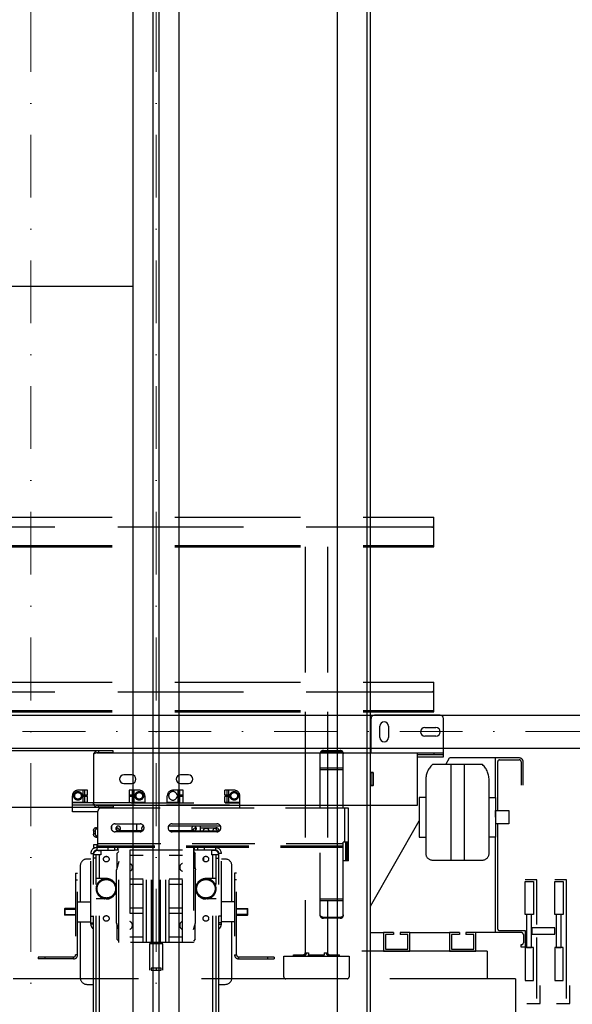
# Model space of a CAD drawing. Header units: millimetres. Extents: x 132157 to 155303, y 33763 to 45643.
# Tile 37 of 256: x 140739 to 141297, y 36417 to 37413. Entities that reach past the tile are written whole.
import ezdxf

# ---------------------------------------------------------------- set-up
doc = ezdxf.new("R2010")
doc.units = ezdxf.units.MM
doc.header["$LTSCALE"] = 20
doc.header["$PDMODE"] = 35
doc.header["$PDSIZE"] = 10
doc.linetypes.add('ČERCHOVANÁ2', pattern=[12.7, 6.35, -3.175, 0, -3.175])
doc.linetypes.add('ČÁRKOVANÁ2', pattern=[9.525, 6.35, -3.175])
for name, color, linetype in [('KONZOLY', 150, 'Continuous'), ('KOTY', 7, 'Continuous'), ('PROTIVÁHA', 30, 'Continuous'), ('PŘEJEZD', 7, 'ČÁRKOVANÁ2'), ('VODÍTKA', 36, 'Continuous')]:
    doc.layers.add(name, color=color, linetype=linetype)
doc.layers.add('OSY', color=1, linetype='ČERCHOVANÁ2', lineweight=9)
doc.styles.get("Standard").update_dxf_attribs({"font": 'arial.ttf'})
doc.dimstyles.get("Standard").update_dxf_attribs({"dimscale": 20, "dimtxt": 3, "dimasz": 3, "dimexe": 1, "dimexo": 0, "dimgap": 1.5, "dimtad": 1, "dimdsep": 46, "dimtxsty": 'Standard', "dimcen": 0, "dimdle": 1, "dimclrd": 256, "dimclre": 256, "dimclrt": 256, "dimaunit": 1, "dimadec": 0, "dimazin": 0, "dimtfac": 0.6, "dimtmove": 0, "dimatfit": 3, "dimfxl": 0, "dimtolj": 1, "dimarcsym": 0})

# ---------------------------------------------------------------- blocks, each defined once
blk = doc.blocks.new('*D526')
at = {"layer": 'Defpoints', "color": 0, "ltscale": 0.5}
for p in [(139486.5, 37142.59), (140853.17, 37142.59), (140179.84, 34309.26)]:
    blk.add_point(p, dxfattribs=at)
at = {"layer": 'KOTY', "lineweight": -2, "ltscale": 0.5}
for p, q in [((140853.17, 37142.59), (139466.5, 37142.59)), ((139486.5, 34369.26), (139486.5, 37082.59)), ((140179.84, 34309.26), (139466.5, 34309.26))]:
    blk.add_line(p, q, dxfattribs=at)
at = {"layer": 'KOTY', "ltscale": 0.5}
for points in [[(139476.5, 37082.59), (139496.5, 37082.59), (139486.5, 37142.59)], [(139476.5, 34369.26), (139496.5, 34369.26), (139486.5, 34309.26)]]:
    blk.add_solid(points, dxfattribs=at)
at = {"layer": 'KOTY', "ltscale": 0.5, "insert": (139418.54, 35725.93), "char_height": 60, "attachment_point": 5, "rotation": 90}
blk.add_mtext('\\A1;TYČ 4250', dxfattribs=at)
blk = doc.blocks.new('*D527')
at = {"layer": 'Defpoints', "color": 0, "ltscale": 0.5}
for p in [(139486.5, 40475.93), (140853.17, 40475.93), (140853.17, 37142.59)]:
    blk.add_point(p, dxfattribs=at)
at = {"layer": 'KOTY', "lineweight": -2, "ltscale": 0.5}
for p, q in [((140853.17, 40475.93), (139466.5, 40475.93)), ((139486.5, 37202.59), (139486.5, 40415.93)), ((140853.17, 37142.59), (139466.5, 37142.59))]:
    blk.add_line(p, q, dxfattribs=at)
at = {"layer": 'KOTY', "ltscale": 0.5}
for points in [[(139476.5, 40415.93), (139496.5, 40415.93), (139486.5, 40475.93)], [(139476.5, 37202.59), (139496.5, 37202.59), (139486.5, 37142.59)]]:
    blk.add_solid(points, dxfattribs=at)
at = {"layer": 'KOTY', "ltscale": 0.5, "insert": (139418.54, 38809.26), "char_height": 60, "attachment_point": 5, "rotation": 90}
blk.add_mtext('\\A1;TYČ 5000', dxfattribs=at)
blk = doc.blocks.new('*U220')
at = {"layer": 'OSY', "ltscale": 0.5}
blk.add_line((-576.67, 0), (576.67, 0), dxfattribs=at)
at = {"layer": 'PROTIVÁHA', "ltscale": 0.5}
for p, q in [((-576.67, 16.67), (576.67, 16.67)), ((-576.67, -16.67), (576.67, -16.67))]:
    blk.add_line(p, q, dxfattribs=at)
blk = doc.blocks.new('*U216')
at = {"layer": 'KONZOLY'}
for p, q in [((-417.33, 4.67), (-417.33, 43.33)), ((-347.33, 46.67), (-414, 46.67)), ((-344, 8.77), (-344, 43.33)), ((344, 8.77), (344, 43.33)), ((414, 46.67), (347.33, 46.67)), ((417.33, 4.67), (417.33, 43.33)), ((-408.33, 24.33), (-408.33, 35.67)), ((-399.67, 35.67), (-399.67, 24.33)), ((-363, 34.33), (-351.67, 34.33)), ((353, 24.33), (353, 35.67)), ((361.67, 35.67), (361.67, 24.33)), ((398.33, 34.33), (409.67, 34.33)), ((-351.67, 25.67), (-363, 25.67)), ((409.67, 25.67), (398.33, 25.67)), ((83.33, 10.87), (-83.33, 10.87)), ((-83.33, 8.87), (-83.33, 10.87)), ((-68.49, 10.87), (-68.49, 8.87)), ((68.49, 10.87), (68.49, 8.87)), ((83.33, 8.87), (83.33, 10.87)), ((-390.67, 8.67), (-417.33, 8.67)), ((-390.67, 6.67), (-417.33, 6.67)), ((-390.67, 4.67), (-417.33, 4.67)), ((-407.33, 8.67), (-407.33, 6.67)), ((-390.67, 8.77), (-67.03, 8.77)), ((-390.67, 8.77), (-390.67, -44.57)), ((-68.49, 8.87), (-83.33, 8.87)), ((-63.33, 6.57), (-63.33, -42.37)), ((63.33, 6.57), (63.33, -42.37)), ((67.03, 8.77), (390.67, 8.77)), ((83.33, 8.87), (68.49, 8.87)), ((390.67, 8.77), (390.67, -44.57)), ((390.67, 8.67), (417.33, 8.67)), ((417.33, 6.67), (390.67, 6.67)), ((390.67, 4.67), (417.33, 4.67)), ((407.33, 8.67), (407.33, 6.67)), ((-346.07, -11.07), (-343.93, -11.07)), ((-346.07, -24.73), (-346.07, -11.07)), ((-346, -11.33), (-344, -11.33)), ((-346, -11.33), (-346, -24.47)), ((-344, -24.47), (-344, -11.33)), ((-343.93, -24.73), (-343.93, -11.07)), ((-159.33, -13.57), (-151.33, -13.57)), ((-102, -13.57), (-94, -13.57)), ((102, -13.57), (94, -13.57)), ((159.33, -13.57), (151.33, -13.57)), ((343.93, -24.73), (343.93, -11.07)), ((343.93, -11.07), (346.07, -11.07)), ((344, -24.47), (344, -11.33)), ((346, -11.33), (344, -11.33)), ((346, -11.33), (346, -24.47)), ((346.07, -24.73), (346.07, -11.07)), ((-343.93, -24.73), (-346.07, -24.73)), ((-346, -24.47), (-344, -24.47)), ((-151.33, -22.23), (-159.33, -22.23)), ((-94, -22.23), (-102, -22.23)), ((94, -22.23), (102, -22.23)), ((151.33, -22.23), (159.33, -22.23)), ((346.07, -24.73), (343.93, -24.73)), ((346, -24.47), (344, -24.47)), ((-67.03, -44.57), (-390.67, -44.57)), ((-68.49, -44.67), (-83.33, -44.67)), ((-83.33, -44.67), (-83.33, -46.67)), ((83.33, -46.67), (-83.33, -46.67)), ((-68.49, -46.67), (-68.49, -44.67)), ((390.67, -44.57), (67.03, -44.57)), ((68.49, -46.67), (68.49, -44.67)), ((68.49, -44.67), (83.33, -44.67)), ((83.33, -44.67), (83.33, -46.67))]:
    blk.add_line(p, q, dxfattribs=at)
for centre, radius, start, end in [((-414, 43.33), 3.33, 90, 180), ((-404, 35.67), 4.33, 0, 180), ((-347.33, 43.33), 3.33, 0, 90), ((347.33, 43.33), 3.33, 90, 180), ((357.33, 35.67), 4.33, 0, 180), ((414, 43.33), 3.33, 0, 90), ((-363, 30), 4.33, 90, 270), ((-351.67, 30), 4.33, 270, 90), ((398.33, 30), 4.33, 90, 270), ((409.67, 30), 4.33, 270, 90), ((-404, 24.33), 4.33, 180, 0), ((357.33, 24.33), 4.33, 180, 0), ((-159.33, -17.9), 4.33, 90, 270), ((-151.33, -17.9), 4.33, 270, 90), ((-102, -17.9), 4.33, 90, 270), ((-94, -17.9), 4.33, 270, 90), ((94, -17.9), 4.33, 90, 270), ((102, -17.9), 4.33, 270, 90), ((151.33, -17.9), 4.33, 90, 270), ((159.33, -17.9), 4.33, 270, 90)]:
    blk.add_arc(centre, radius, start, end, dxfattribs=at)
for points, knots in [([(-68.49, 10.87), (-67.74, 10.87), (-66.63, 10.66), (-65.37, 10.02), (-64.4, 9.28), (-63.71, 8.34), (-63.39, 7.31), (-63.33, 6.81), (-63.33, 6.57)], [0, 0, 0, 0, 0.306771, 0.441983, 0.568106, 0.796855, 0.901045, 1, 1, 1, 1]), ([(68.49, 10.87), (67.74, 10.87), (66.63, 10.66), (65.37, 10.02), (64.4, 9.28), (63.71, 8.34), (63.39, 7.31), (63.33, 6.81), (63.33, 6.57)], [0, 0, 0, 0, 0.306771, 0.441983, 0.568106, 0.796855, 0.901045, 1, 1, 1, 1]), ([(-68.49, 8.87), (-68.1, 8.87), (-67.35, 8.83), (-66.3, 8.67), (-65.4, 8.43), (-64.65, 8.13), (-64.07, 7.78), (-63.65, 7.39), (-63.39, 6.99), (-63.33, 6.7), (-63.33, 6.57)], [0, 0, 0, 0, 0.196565, 0.37068, 0.523219, 0.655095, 0.766785, 0.858987, 0.934487, 1, 1, 1, 1]), ([(68.49, 8.87), (68.1, 8.87), (67.35, 8.83), (66.3, 8.67), (65.4, 8.43), (64.65, 8.13), (64.07, 7.78), (63.65, 7.39), (63.39, 6.99), (63.33, 6.7), (63.33, 6.57)], [0, 0, 0, 0, 0.196565, 0.37068, 0.523219, 0.655095, 0.766785, 0.858987, 0.934487, 1, 1, 1, 1]), ([(-68.49, -44.67), (-68.1, -44.67), (-67.35, -44.63), (-66.3, -44.47), (-65.4, -44.23), (-64.65, -43.93), (-64.07, -43.58), (-63.65, -43.19), (-63.39, -42.79), (-63.33, -42.5), (-63.33, -42.37)], [0, 0, 0, 0, 0.196565, 0.37068, 0.523219, 0.655095, 0.766785, 0.858987, 0.934487, 1, 1, 1, 1]), ([(-68.49, -46.67), (-67.74, -46.67), (-66.63, -46.46), (-65.37, -45.82), (-64.4, -45.08), (-63.71, -44.14), (-63.39, -43.11), (-63.33, -42.61), (-63.33, -42.37)], [0, 0, 0, 0, 0.306771, 0.441983, 0.568106, 0.796855, 0.901045, 1, 1, 1, 1]), ([(68.49, -44.67), (68.1, -44.67), (67.35, -44.63), (66.3, -44.47), (65.4, -44.23), (64.65, -43.93), (64.07, -43.58), (63.65, -43.19), (63.39, -42.79), (63.33, -42.5), (63.33, -42.37)], [0, 0, 0, 0, 0.196565, 0.37068, 0.523219, 0.655095, 0.766785, 0.858987, 0.934487, 1, 1, 1, 1]), ([(68.49, -46.67), (67.74, -46.67), (66.63, -46.46), (65.37, -45.82), (64.4, -45.08), (63.71, -44.14), (63.39, -43.11), (63.33, -42.61), (63.33, -42.37)], [0, 0, 0, 0, 0.306771, 0.441983, 0.568106, 0.796855, 0.901045, 1, 1, 1, 1])]:
    blk.add_open_spline(points, degree=3, knots=knots, dxfattribs=at)

msp = doc.modelspace()

# ---------------------------------------------------------------- linework, layer by layer
at = {"layer": 'OSY', "ltscale": 0.5}
for p, q in [((140749.8365, 34309.2588), (140749.8365, 40699.2588)), ((140876.5031, 34309.2588), (140876.5031, 40699.2588))]:
    msp.add_line(p, q, dxfattribs=at)
at = {"layer": 'PŘEJEZD'}
for p, q in [((140323.9347, 36909.259), (141157.268, 36909.259)), ((141157.268, 36901.259), (141157.268, 36909.259)), ((141155.268, 36899.259), (140325.9347, 36899.259)), ((141157.268, 36879.259), (141157.268, 36901.259)), ((140323.9347, 36880.5924), (141157.268, 36880.5924)), ((140323.9347, 36879.259), (141157.268, 36879.259)), ((141027.268, 36879.259), (141027.268, 36712.5924)), ((141049.9347, 36879.259), (141049.9347, 36712.5924)), ((140323.9347, 36742.5924), (141157.268, 36742.5924)), ((141157.268, 36712.5924), (141157.268, 36742.5924)), ((141155.268, 36732.5924), (140325.9347, 36732.5924)), ((140323.9347, 36713.9257), (141157.268, 36713.9257)), ((140323.9347, 36712.5924), (141157.268, 36712.5924)), ((141027.268, 36712.5924), (141027.268, 36468.739)), ((141049.9347, 36712.5924), (141049.9347, 36468.739)), ((141005.6014, 36465.5917), (141071.6014, 36465.5917)), ((141005.6014, 36444.5917), (141005.6014, 36465.5917)), ((141015.268, 36466.9257), (141025.4547, 36466.9257)), ((141015.268, 36465.5924), (141015.268, 36466.9257)), ((141027.268, 36468.739), (141030.6014, 36468.739)), ((141030.6014, 36468.739), (141030.6014, 36466.9257)), ((141030.6014, 36466.9257), (141046.6014, 36466.9257)), ((141030.6014, 36465.5924), (141030.6014, 36466.9257)), ((141046.6014, 36468.739), (141049.9347, 36468.739)), ((141046.6014, 36468.739), (141046.6014, 36466.9257)), ((141046.6014, 36465.5924), (141046.6014, 36466.9257)), ((141051.7487, 36466.925), (141061.9347, 36466.925)), ((141061.9347, 36465.5917), (141061.9347, 36466.925)), ((141071.6014, 36465.5917), (141071.6014, 36444.5917)), ((141069.6014, 36442.5917), (141007.6014, 36442.5917))]:
    msp.add_line(p, q, dxfattribs=at)
at = {"layer": 'PŘEJEZD', "ltscale": 0.5}
for p, q in [((141042.4565, 36615.2588), (141042.4565, 36670.8017)), ((141045.7898, 36672.5531), (141045.7898, 36673.3922)), ((141045.7898, 36673.3922), (141062.4565, 36673.3922)), ((141045.7898, 36672.5531), (141062.4565, 36672.5531)), ((141062.4565, 36672.5531), (141062.4565, 36673.3922)), ((141065.7898, 36615.2588), (141065.7898, 36670.8017)), ((141065.7898, 36655.5279), (141042.4565, 36655.5279)), ((141065.7898, 36653.8329), (141042.4565, 36653.8329)), ((140791.8365, 36611.2588), (140791.8365, 36627.5921)), ((140807.1698, 36633.2588), (140797.5031, 36633.2588)), ((140807.1698, 36628.1323), (140801.8027, 36628.1323)), ((140807.1698, 36627.052), (140801.8027, 36627.052)), ((140802.8365, 36628.1323), (140802.8365, 36633.2588)), ((140802.8365, 36620.9255), (140802.8365, 36627.052)), ((140804.5031, 36628.1323), (140804.5031, 36633.2588)), ((140804.5031, 36620.9255), (140804.5031, 36627.052)), ((140807.1698, 36628.1323), (140807.1698, 36633.2588)), ((140807.1698, 36620.9255), (140807.1698, 36627.052)), ((140849.1698, 36633.2588), (140849.1698, 36620.5921)), ((140859.5031, 36633.2588), (140849.1698, 36633.2588)), ((140855.2036, 36628.1323), (140849.8365, 36628.1323)), ((140855.2036, 36627.052), (140849.8365, 36627.052)), ((140851.1698, 36628.1323), (140851.1698, 36627.052)), ((140852.5031, 36628.1323), (140852.5031, 36633.2588)), ((140852.5031, 36620.9255), (140852.5031, 36627.052)), ((140854.1698, 36628.1323), (140854.1698, 36633.2588)), ((140854.1698, 36620.9255), (140854.1698, 36627.052)), ((140865.1698, 36627.5921), (140865.1698, 36620.5921)), ((140887.8365, 36620.5921), (140887.8365, 36627.5921)), ((140903.8365, 36633.2588), (140893.5031, 36633.2588)), ((140903.1698, 36628.1323), (140897.8027, 36628.1323)), ((140903.1698, 36627.052), (140897.8027, 36627.052)), ((140898.8365, 36628.1323), (140898.8365, 36633.2588)), ((140898.8365, 36620.9255), (140898.8365, 36627.052)), ((140900.5031, 36628.1323), (140900.5031, 36633.2588)), ((140900.5031, 36620.9255), (140900.5031, 36627.052)), ((140901.8365, 36627.052), (140901.8365, 36628.1323)), ((140903.8365, 36620.5921), (140903.8365, 36633.2629)), ((140945.8365, 36628.1323), (140945.8365, 36633.2588)), ((140955.5031, 36633.2588), (140945.8365, 36633.2588)), ((140951.2036, 36628.1323), (140945.8365, 36628.1323)), ((140945.8365, 36620.9255), (140945.8365, 36627.052)), ((140951.2036, 36627.052), (140945.8365, 36627.052)), ((140948.5031, 36628.1323), (140948.5031, 36633.2588)), ((140948.5031, 36620.9255), (140948.5031, 36627.052)), ((140950.1698, 36628.1323), (140950.1698, 36633.2588)), ((140950.1698, 36620.9255), (140950.1698, 36627.052)), ((140961.1698, 36615.2588), (140961.1698, 36627.5921)), ((140807.1698, 36620.9255), (140791.8365, 36620.9255)), ((140851.151, 36620.5921), (140791.8365, 36620.5921)), ((140791.8365, 36618.5921), (140961.1698, 36618.5921)), ((140796.5031, 36620.5921), (140796.5031, 36620.9255)), ((141071.0031, 36615.2588), (140821.0031, 36615.2588)), ((140851.1698, 36620.5921), (140961.1698, 36620.5921)), ((140865.1698, 36620.9255), (140852.5031, 36620.9255)), ((140860.5031, 36620.9255), (140860.5031, 36620.5921)), ((140900.5031, 36620.9255), (140887.8365, 36620.9255)), ((140892.5031, 36620.5921), (140892.5031, 36620.9255)), ((140961.1698, 36620.9255), (140945.8365, 36620.9255)), ((140956.5031, 36620.9255), (140956.5031, 36620.5921)), ((141066.9765, 36615.2588), (141066.9765, 36580.5921)), ((141071.0031, 36561.9255), (141071.0031, 36615.2588)), ((140817.6698, 36611.2588), (140791.8365, 36611.2588)), ((140817.6698, 36575.2588), (140817.6698, 36611.9255)), ((140814.0178, 36594.471), (140814.0067, 36594.4566)), ((140814.0082, 36594.4586), (140814.0178, 36594.471)), ((140816.1698, 36595.2588), (140817.6698, 36595.2588)), ((140831.0438, 36595.2588), (140831.5031, 36595.2588)), ((140831.5031, 36597.136), (140831.5031, 36593.3816)), ((140835.0031, 36599.2588), (140860.3365, 36599.2588)), ((140835.9062, 36595.2588), (140836.1698, 36595.2588)), ((140838.3314, 36594.4586), (140838.3218, 36594.471)), ((140838.3218, 36594.471), (140838.3329, 36594.4566)), ((140856.8365, 36599.2588), (140856.8365, 36592.5921)), ((140941.6384, 36596.9255), (140889.0345, 36596.9255)), ((140892.6698, 36599.2588), (140938.0031, 36599.2588)), ((140914.8511, 36594.471), (140914.84, 36594.4566)), ((140914.8416, 36594.4586), (140914.8511, 36594.471)), ((140917.0031, 36595.2588), (140917.1001, 36595.2588)), ((140921.5031, 36592.2588), (140921.5031, 36596.9255)), ((140921.5031, 36595.2588), (140937.0031, 36595.2588)), ((140939.1647, 36594.4586), (140939.1552, 36594.471)), ((140939.1552, 36594.471), (140939.1662, 36594.4566)), ((140813.2114, 36591.9255), (140813.2114, 36589.2588)), ((140814.7868, 36591.9255), (140813.2114, 36591.9255)), ((140814.7868, 36589.2588), (140813.2114, 36589.2588)), ((140814.0066, 36586.7279), (140814.0178, 36586.7133)), ((140814.0178, 36586.7133), (140814.0081, 36586.7259)), ((140814.7868, 36591.9255), (140814.7868, 36589.2588)), ((140816.1698, 36585.9255), (140817.6698, 36585.9255)), ((140860.3365, 36591.2588), (140835.0031, 36591.2588)), ((140838.8365, 36591.2588), (140838.8365, 36592.5921)), ((140838.8365, 36592.5921), (140863.305, 36592.5921)), ((140889.7013, 36592.5921), (140914.1698, 36592.5921)), ((140938.0031, 36591.2588), (140892.6698, 36591.2588)), ((140914.1698, 36592.5921), (140914.1698, 36591.2588)), ((140914.1698, 36592.2588), (140940.5869, 36592.2588)), ((140813.1698, 36577.9255), (140813.1698, 36575.2588)), ((140817.6698, 36577.9255), (140813.1698, 36577.9255)), ((140813.1698, 36575.2588), (140815.6404, 36575.2588)), ((140816.4498, 36575.2588), (140816.4498, 36572.5921)), ((140816.4498, 36575.2588), (140817.6698, 36575.2588)), ((140816.5031, 36577.9255), (140816.5031, 36575.2588)), ((140817.6698, 36579.2855), (141065.6698, 36579.2855)), ((141065.6698, 36576.5921), (140817.6698, 36576.5921)), ((141065.6698, 36575.2588), (140817.6698, 36575.2588)), ((140821.0031, 36576.5921), (140821.0031, 36575.2588)), ((140827.8365, 36575.2588), (140827.8365, 36572.5921)), ((140834.5031, 36575.2588), (140834.5031, 36572.5921)), ((140837.8365, 36572.5921), (140837.8365, 36575.2588)), ((140838.8365, 36479.2588), (140838.8365, 36575.2588)), ((140873.3365, 36479.2588), (140873.3365, 36575.2588)), ((140879.6698, 36479.2588), (140879.6698, 36575.2588)), ((140914.1698, 36575.2588), (140914.1698, 36479.2588)), ((140915.1698, 36572.5921), (140915.1698, 36575.2588)), ((140918.5031, 36575.2588), (140918.5031, 36572.5921)), ((140925.1698, 36575.2588), (140925.1698, 36572.5921)), ((140936.5565, 36575.2588), (140936.5565, 36572.5921)), ((141042.4565, 36506.3826), (141042.4565, 36575.2588)), ((141062.3365, 36576.5921), (141062.3365, 36575.2588)), ((141065.6698, 36575.2588), (141065.6698, 36580.5921)), ((141071.0031, 36580.5921), (141065.6698, 36580.5921)), ((141065.7898, 36561.9255), (141065.7898, 36580.5921)), ((141068.4831, 36561.9255), (141068.4831, 36580.5921)), ((141069.6698, 36561.9255), (141069.6698, 36580.5921)), ((140810.5031, 36497.8721), (140810.5031, 36569.3121)), ((140810.5031, 36569.3121), (140813.1698, 36569.3121)), ((140813.1698, 36442.5921), (140813.1698, 36569.3121)), ((140820.5031, 36567.9255), (140813.1698, 36567.9255)), ((140815.8365, 36564.5921), (140813.1698, 36564.5921)), ((140815.8365, 36442.5921), (140815.8365, 36567.9255)), ((140816.4498, 36572.5921), (140834.5031, 36572.5921)), ((140817.8365, 36572.4255), (140820.5031, 36572.4255)), ((140819.1165, 36543.9255), (140819.1165, 36567.9255)), ((140820.5031, 36572.5921), (140820.5031, 36567.9255)), ((140827.6535, 36565.9788), (140824.6861, 36565.9788)), ((140838.8365, 36572.5921), (140834.5031, 36572.5921)), ((140836.8365, 36569.2588), (140838.8365, 36571.2588)), ((140836.8365, 36569.2588), (140836.8365, 36553.8421)), ((140849.8365, 36572.5921), (140849.8365, 36479.2588)), ((140903.1698, 36572.5921), (140849.8365, 36572.5921)), ((140863.3365, 36567.2588), (140849.8365, 36567.2588)), ((140863.3365, 36479.2588), (140863.3365, 36572.5921)), ((140866.6698, 36479.2588), (140866.6698, 36572.5921)), ((140872.0031, 36479.2588), (140872.0031, 36572.5921)), ((140881.0031, 36479.2588), (140881.0031, 36572.5921)), ((140886.3365, 36479.2588), (140886.3365, 36572.5921)), ((140889.6698, 36479.2588), (140889.6698, 36572.5921)), ((140903.1698, 36567.2588), (140889.6698, 36567.2588)), ((140903.1698, 36479.2588), (140903.1698, 36572.5921)), ((140918.5031, 36572.5921), (140914.1698, 36572.5921)), ((140914.1698, 36571.2588), (140916.1698, 36569.2588)), ((140916.1698, 36553.8421), (140916.1698, 36569.2588)), ((140936.5565, 36572.5921), (140918.5031, 36572.5921)), ((140924.3365, 36564.8362), (140924.3365, 36562.3481)), ((140932.5031, 36572.5921), (140932.5031, 36567.9255)), ((140935.1698, 36572.4255), (140932.5031, 36572.4255)), ((140939.8365, 36567.9255), (140932.5031, 36567.9255)), ((140933.8898, 36543.9255), (140933.8898, 36567.9255)), ((140937.1698, 36442.5921), (140937.1698, 36567.9255)), ((140937.1698, 36564.5921), (140939.8365, 36564.5921)), ((140939.8365, 36442.5921), (140939.8365, 36569.3121)), ((140942.5031, 36569.3121), (140939.8365, 36569.3121)), ((140942.5031, 36497.8721), (140942.5031, 36569.3121)), ((141071.0031, 36565.2588), (141068.4831, 36565.2588)), ((140799.8365, 36556.9255), (140799.8365, 36520.2588)), ((140810.5031, 36563.5921), (140806.5031, 36563.5921)), ((140838.8365, 36561.3421), (140836.5031, 36552.5921)), ((140914.1698, 36561.3421), (140916.5031, 36552.5921)), ((140946.5031, 36563.5921), (140942.5031, 36563.5921)), ((140953.1698, 36520.2588), (140953.1698, 36556.9255)), ((141065.7898, 36506.3826), (141065.7898, 36561.9255)), ((141071.0031, 36561.9255), (141065.7898, 36561.9255)), ((140795.1698, 36549.2588), (140795.1698, 36466.8921)), ((140795.1698, 36549.2588), (140797.1698, 36549.2588)), ((140797.1698, 36466.8921), (140797.1698, 36549.2588)), ((140836.5031, 36499.2588), (140836.5031, 36552.5921)), ((140916.5031, 36499.2588), (140916.5031, 36552.5921)), ((140955.8365, 36549.2588), (140955.8365, 36466.8921)), ((140957.8365, 36549.2588), (140955.8365, 36549.2588)), ((140957.8365, 36466.8921), (140957.8365, 36549.2588)), ((140795.1698, 36542.5921), (140797.1698, 36542.5921)), ((140826.1698, 36543.9255), (140815.8365, 36543.9255)), ((140863.3365, 36543.2588), (140849.8365, 36543.2588)), ((140863.3365, 36537.9255), (140849.8365, 36537.9255)), ((140903.1698, 36543.2588), (140889.6698, 36543.2588)), ((140903.1698, 36537.9255), (140889.6698, 36537.9255)), ((140937.1698, 36543.9255), (140926.8365, 36543.9255)), ((140957.8365, 36542.5921), (140955.8365, 36542.5921)), ((140797.1698, 36520.2588), (140810.5031, 36520.2588)), ((140826.1698, 36523.2588), (140815.8365, 36523.2588)), ((140819.1165, 36442.5921), (140819.1165, 36523.2588)), ((140937.1698, 36523.2588), (140926.8365, 36523.2588)), ((140933.8898, 36442.5921), (140933.8898, 36523.2588)), ((140955.8365, 36520.2588), (140942.5031, 36520.2588)), ((141042.4565, 36523.3514), (141065.7898, 36523.3514)), ((141042.4565, 36521.6564), (141065.7898, 36521.6564)), ((140784.1698, 36513.5921), (140783.8365, 36513.2588)), ((140783.8365, 36513.2588), (140783.8365, 36507.2588)), ((140783.8365, 36513.0921), (140795.1698, 36513.0921)), ((140783.8365, 36507.4255), (140795.1698, 36507.4255)), ((140783.8365, 36507.2588), (140784.1698, 36506.9255)), ((140784.1698, 36513.5921), (140784.1698, 36506.9255)), ((140795.1698, 36513.5921), (140784.1698, 36513.5921)), ((140795.1698, 36506.9255), (140784.1698, 36506.9255)), ((140810.5031, 36505.9255), (140813.1698, 36505.9255)), ((140863.3365, 36513.9255), (140849.8365, 36513.9255)), ((140863.3365, 36508.5921), (140849.8365, 36508.5921)), ((140903.1698, 36513.9255), (140889.6698, 36513.9255)), ((140903.1698, 36508.5921), (140889.6698, 36508.5921)), ((140942.5031, 36505.9255), (140939.8365, 36505.9255)), ((140957.8365, 36513.5921), (140968.8365, 36513.5921)), ((140969.1698, 36513.0921), (140957.8365, 36513.0921)), ((140969.1698, 36507.4255), (140957.8365, 36507.4255)), ((140957.8365, 36506.9255), (140968.8365, 36506.9255)), ((140968.8365, 36513.5921), (140969.1698, 36513.2588)), ((140968.8365, 36506.9255), (140968.8365, 36513.5921)), ((140968.8365, 36506.9255), (140969.1698, 36507.2588)), ((140969.1698, 36507.2588), (140969.1698, 36513.2588)), ((141045.7898, 36504.6312), (141045.7898, 36503.7921)), ((141062.4565, 36504.6312), (141045.7898, 36504.6312)), ((141062.4565, 36504.6312), (141062.4565, 36503.7921)), ((140797.1698, 36500.2588), (140810.5031, 36500.2588)), ((140799.8365, 36500.2588), (140799.8365, 36443.5921)), ((140810.5031, 36499.2588), (140813.1698, 36499.2588)), ((140813.1698, 36497.8721), (140810.5031, 36497.8721)), ((140838.8365, 36492.2588), (140836.5031, 36499.2588)), ((140836.8365, 36498.2588), (140836.8365, 36482.5921)), ((140914.1698, 36492.2588), (140916.5031, 36499.2588)), ((140916.1698, 36482.5921), (140916.1698, 36498.2588)), ((140942.5031, 36499.2588), (140939.8365, 36499.2588)), ((140939.8365, 36497.8721), (140942.5031, 36497.8721)), ((140955.8365, 36500.2588), (140942.5031, 36500.2588)), ((140953.1698, 36443.5921), (140953.1698, 36500.2588)), ((141062.4565, 36503.7921), (141045.7898, 36503.7921)), ((140863.3365, 36484.5921), (140849.8365, 36484.5921)), ((140903.1698, 36484.5921), (140889.6698, 36484.5921)), ((140838.8365, 36480.5921), (140836.8365, 36482.5921)), ((140914.1698, 36479.2588), (140838.8365, 36479.2588)), ((140869.8365, 36477.9255), (140869.8365, 36451.2588)), ((140883.1698, 36477.9255), (140869.8365, 36477.9255)), ((140883.1698, 36451.2588), (140883.1698, 36477.9255)), ((140916.1698, 36482.5921), (140914.1698, 36480.5921)), ((140757.1698, 36464.5921), (140757.1698, 36462.5921)), ((140792.8698, 36464.5921), (140757.1698, 36464.5921)), ((140763.8365, 36464.5921), (140763.8365, 36462.5921)), ((140792.8698, 36462.5921), (140792.8698, 36464.5921)), ((140797.1698, 36466.8921), (140795.1698, 36466.8921)), ((140955.8365, 36466.8921), (140957.8365, 36466.8921)), ((140960.1365, 36462.5921), (140960.1365, 36464.5921)), ((140995.8365, 36464.5921), (140960.1365, 36464.5921)), ((140989.1698, 36464.5921), (140989.1698, 36462.5921)), ((140995.8365, 36464.5921), (140995.8365, 36462.5921)), ((140792.8698, 36462.5921), (140757.1698, 36462.5921)), ((140960.1365, 36462.5921), (140995.8365, 36462.5921)), ((140871.5031, 36453.2588), (140871.5031, 36451.2588)), ((140881.5031, 36453.2588), (140871.5031, 36453.2588)), ((140871.5031, 36451.2588), (140881.5031, 36451.2588)), ((140876.5031, 36453.2588), (140876.5031, 36451.2588)), ((140881.5031, 36451.2588), (140881.5031, 36453.2588)), ((140806.5031, 36436.9255), (140813.1698, 36436.9255)), ((140813.1698, 34952.5921), (140813.1698, 36442.5921)), ((140815.8365, 34952.5921), (140815.8365, 36442.5921)), ((140819.1165, 34952.5921), (140819.1165, 36442.5921)), ((140933.8898, 34952.5921), (140933.8898, 36442.5921)), ((140937.1698, 34952.5921), (140937.1698, 36442.5921)), ((140939.8365, 34952.5921), (140939.8365, 36442.5921)), ((140939.8365, 36436.9255), (140946.5031, 36436.9255))]:
    msp.add_line(p, q, dxfattribs=at)
at = {"layer": 'PŘEJEZD', "flags": 128}
for points in [[(141169.3602, 36659.2584), (141173.1698, 36665.925)], [(141219.8365, 36625.925), (141219.8365, 36665.925), (141173.1698, 36665.925)], [(141243.6986, 36665.925), (141219.8365, 36665.925)], [(141223.8365, 36663.9247), (141243.6986, 36663.9247)], [(141206.5031, 36659.2584), (141155.8364, 36659.2584)], [(141174.503, 36659.2584), (141174.503, 36562.5917)], [(141187.8363, 36659.2584), (141187.8363, 36562.5917)], [(141221.8364, 36661.9248), (141221.8364, 36612.5917)], [(141245.6987, 36661.9248), (141245.6987, 36638.4792)], [(141247.6986, 36638.4792), (141247.6986, 36661.9248)], [(141149.1698, 36642.5917), (141149.1698, 36569.2584)], [(141213.1698, 36569.2584), (141213.1698, 36642.5917)], [(141149.1698, 36625.925), (141142.5031, 36625.925), (141142.5031, 36585.925), (141149.1698, 36585.925)], [(141213.1698, 36625.925), (141219.8365, 36625.925), (141219.8365, 36585.925), (141213.1698, 36585.925)], [(141219.8365, 36605.925), (141219.8365, 36612.5917), (141233.1698, 36612.5917), (141233.1698, 36599.2584), (141219.8365, 36599.2584)], [(141093.1698, 36515.925), (141142.5031, 36602.258)], [(141221.8364, 36599.2584), (141221.8364, 36493.2582)], [(141219.8365, 36489.2584), (141219.8365, 36585.925)], [(141155.8364, 36562.5917), (141206.5031, 36562.5917)], [(141261.5031, 36542.5917), (141249.8365, 36542.5917)], [(141249.8365, 36507.5917), (141249.8365, 36540.925), (141258.1698, 36540.925), (141258.1698, 36507.5917), (141249.8365, 36507.5917)], [(141261.5031, 36497.5917), (141261.5031, 36542.5917)], [(141291.5015, 36542.5917), (141279.8348, 36542.5917)], [(141279.8348, 36507.5917), (141279.8348, 36540.925), (141288.1682, 36540.925), (141288.1682, 36507.5917), (141279.8348, 36507.5917)], [(141291.5015, 36422.5909), (141291.5015, 36542.5917)], [(141093.1698, 36489.2584), (141093.1698, 36515.925)], [(141251.1182, 36507.5917), (141251.1182, 36474.2584), (141256.1182, 36474.2584), (141256.1182, 36507.5917), (141251.1182, 36507.5917)], [(141281.1166, 36507.5917), (141281.1166, 36474.2584), (141286.1166, 36474.2584), (141286.1166, 36507.5917), (141281.1166, 36507.5917)], [(141256.5031, 36494.2584), (141256.5031, 36487.5917), (141279.8365, 36487.5917), (141279.8365, 36494.2584), (141256.5031, 36494.2584)], [(141093.1698, 36489.2584), (141106.5031, 36489.2584)], [(141116.5031, 36489.2584), (141106.5031, 36489.2584)], [(141106.5031, 36489.2584), (141106.5031, 36470.6296)], [(141116.5031, 36487.258), (141108.5031, 36487.258)], [(141108.5031, 36487.258), (141108.5031, 36472.6296)], [(141116.5031, 36489.2584), (141116.5031, 36487.258)], [(141123.1698, 36489.2584), (141123.1698, 36487.258)], [(141133.1698, 36489.2584), (141123.1698, 36489.2584)], [(141131.1697, 36487.258), (141123.1698, 36487.258)], [(141131.1697, 36472.6296), (141131.1697, 36487.258)], [(141133.1698, 36489.2584), (141173.1698, 36489.2584)], [(141133.1698, 36470.6296), (141133.1698, 36489.2584)], [(141173.1698, 36489.2584), (141173.1698, 36470.6296)], [(141183.1698, 36489.2584), (141173.1698, 36489.2584)], [(141175.1697, 36487.258), (141175.1697, 36472.6296)], [(141183.1698, 36487.258), (141175.1697, 36487.258)], [(141183.1698, 36489.2584), (141183.1698, 36487.258)], [(141189.8365, 36489.2584), (141189.8365, 36487.258)], [(141199.8365, 36489.2584), (141189.8365, 36489.2584)], [(141197.8363, 36487.258), (141189.8365, 36487.258)], [(141197.8363, 36472.6296), (141197.8363, 36487.258)], [(141199.8365, 36470.6296), (141199.8365, 36489.2584)], [(141219.8365, 36489.2584), (141199.8365, 36489.2584)], [(141245.8364, 36489.2584), (141219.8365, 36489.2584)], [(141223.8365, 36491.2583), (141249.8365, 36491.2583)], [(141247.8363, 36487.258), (141247.8363, 36478.9866)], [(141249.8365, 36491.2583), (141249.8365, 36474.9867)], [(141261.5031, 36422.5909), (141261.5031, 36484.2584)], [(141245.1654, 36476.9866), (141245.1654, 36474.9867), (141249.8365, 36474.9867)], [(141245.8364, 36476.9866), (141245.1654, 36476.9866)], [(141211.2866, 36470.6296), (141084.4023, 36470.6296), (141084.4023, 36442.5917)], [(141106.5031, 36470.6296), (141133.1698, 36470.6296)], [(141108.5031, 36472.6296), (141131.1697, 36472.6296)], [(141173.1698, 36470.6296), (141199.8365, 36470.6296)], [(141175.1697, 36472.6296), (141197.8363, 36472.6296)], [(141211.2866, 36470.6296), (141211.2866, 36442.5917)], [(141249.8365, 36474.2567), (141249.8365, 36440.9234), (141258.1698, 36440.9234), (141258.1698, 36474.2567), (141249.8365, 36474.2567)], [(141279.8348, 36474.2567), (141279.8348, 36440.9234), (141288.1682, 36440.9234), (141288.1682, 36474.2567), (141279.8348, 36474.2567)], [(141239.8365, 36442.5917), (140353.1698, 36442.5917)], [(141239.8365, 36442.5917), (141239.8365, 36187.9272)], [(141251.5031, 36417.5917), (141264.8365, 36417.5917), (141264.8365, 36435.925)], [(141281.5015, 36417.5917), (141294.8348, 36417.5917), (141294.8348, 36435.925)]]:
    msp.add_lwpolyline(points, dxfattribs=at)
at = {"layer": 'PŘEJEZD', "ltscale": 0.5}
for centre, radius in [((140797.5031, 36627.5921), 4.3333), ((140797.5031, 36627.5921), 3.3333), ((140859.5031, 36627.5921), 4.3333), ((140859.5031, 36627.5921), 3.3333), ((140955.5031, 36627.5921), 4.3333), ((140955.5031, 36627.5921), 3.3333), ((140826.1698, 36563.5921), 2.8333), ((140926.8365, 36563.5921), 2.8333), ((140826.1698, 36533.5921), 10.1), ((140826.1698, 36533.5921), 10), ((140826.1698, 36533.5921), 9.3333), ((140926.8365, 36533.5921), 10.1), ((140926.8365, 36533.5921), 10), ((140926.8365, 36533.5921), 9.3333), ((140826.1698, 36503.5921), 2.8333), ((140926.8365, 36503.5921), 2.8333)]:
    msp.add_circle(centre, radius, dxfattribs=at)
at = {"layer": 'PŘEJEZD'}
for centre, radius, start, end in [((141155.268, 36901.259), 2, 270, 0), ((141155.268, 36734.5924), 2, 270, 0), ((141223.8365, 36661.9248), 1.9999, 90, 180), ((141243.6986, 36661.9248), 4, 0, 90), ((141243.6986, 36661.9248), 2.0001, 0, 90), ((141170.7488, 36643.6268), 21.6039, 133.651064, 182.746117), ((141191.5908, 36643.6268), 21.6039, 357.253883, 46.348936), ((141155.8364, 36569.2584), 6.6667, 180, 270), ((141206.5031, 36569.2584), 6.6667, 270, 0), ((141223.8365, 36493.2582), 2.0001, 180, 270), ((141245.8364, 36487.258), 1.9999, 0, 90), ((141245.8364, 36478.9866), 1.9999, 270, 0), ((141025.4547, 36468.739), 3.1467, 270, 0), ((141025.4547, 36468.739), 1.8133, 270, 0), ((141051.7487, 36468.739), 3.1473, 180, 270), ((141051.7487, 36468.739), 1.814, 180, 270), ((141007.6014, 36444.5917), 2, 180, 270), ((141069.6014, 36444.5917), 2, 270, 0)]:
    msp.add_arc(centre, radius, start, end, dxfattribs=at)
at = {"layer": 'PŘEJEZD', "ltscale": 0.5}
for centre, radius, start, end in [((141044.6073, 36669.931), 2.1549, 158.5143029, 160.9856347), ((141063.6389, 36669.931), 2.1549, 19.0143653, 21.4856971), ((140797.5031, 36627.5921), 5.6667, 90, 180), ((140859.5031, 36627.5921), 5.6667, 0, 90), ((140893.5031, 36627.5921), 5.6667, 90, 180), ((140893.5031, 36627.5921), 4.3333, 7.1603474, 352.8396526), ((140955.5031, 36627.5921), 5.6667, 0, 90), ((140821.0031, 36611.9255), 3.3333, 90, 180), ((140816.1698, 36591.9255), 3.3333, 89.9999992, 130.2356444), ((140835.0031, 36595.2588), 4, 90, 270), ((140838.1698, 36594.5921), 2.3667, 301.9634371, 286.4105246), ((140836.1698, 36591.9255), 3.3333, 49.7643556, 90.0000008), ((140860.3365, 36595.2588), 4, 270, 90), ((140864.1698, 36594.5921), 2.3333, 94.7645022, 239.4527629), ((140892.6698, 36595.2588), 4, 90, 270), ((140914.8365, 36594.5921), 2.3667, 96.1929786, 238.0365629), ((140917.0031, 36591.9255), 3.3333, 89.9999992, 130.2356444), ((140914.8365, 36594.5921), 2.3667, 276.1929786, 83.8070214), ((140937.0031, 36591.9255), 3.3333, 49.7643556, 90.0000008), ((140938.0031, 36595.2588), 4, 270, 90), ((140817.8842, 36591.9249), 4.6729, 174.3976033, 179.9931043), ((140817.8822, 36589.2593), 4.6708, 180.0056705, 185.6026122), ((140816.1698, 36589.2588), 3.3333, 229.7643547, 270), ((140834.521, 36591.9307), 4.607, 8.2909263, 8.7129821), ((140914.8365, 36594.5921), 2.3667, 253.5894754, 255), ((140935.3287, 36591.9283), 4.6328, 4.1083923, 5.6093269), ((140816.4498, 36569.3121), 5.9467, 90, 180), ((140936.5565, 36569.3121), 5.9467, 0, 90), ((140816.4498, 36569.3121), 3.28, 90, 180), ((140817.8365, 36567.7588), 4.6667, 90, 168.75), ((140935.1698, 36567.7588), 4.6667, 11.25, 90), ((140936.5565, 36569.3121), 3.28, 0, 90), ((140806.5031, 36556.9255), 6.6667, 90, 180), ((140848.5031, 36555.2588), 4.1667, 288.7341773, 71.2658227), ((140904.5031, 36555.2588), 4.1667, 108.7341773, 251.2658227), ((140946.5031, 36556.9255), 6.6667, 0, 90), ((140826.1698, 36533.5921), 10.3333, 100, 260), ((140826.1698, 36533.5921), 10.3333, 270, 90), ((140926.8365, 36533.5921), 10.3333, 90, 270), ((140926.8365, 36533.5921), 10.3333, 280, 80), ((141044.6073, 36507.2533), 2.1549, 199.0143653, 201.4856971), ((141063.6389, 36507.2533), 2.1549, 338.5143029, 340.9856347), ((140816.4498, 36497.8721), 5.9467, 180, 235.7810734), ((140848.5031, 36496.5921), 4.1667, 288.7341773, 71.2658227), ((140904.5031, 36496.5921), 4.1667, 108.7341773, 251.2658227), ((140936.5565, 36497.8721), 5.9467, 304.2189266, 0), ((140792.8698, 36466.8921), 4.3, 270, 0), ((140792.8698, 36466.8921), 2.3, 270, 0), ((140960.1365, 36466.8921), 4.3, 180, 270), ((140960.1365, 36466.8921), 2.3, 180, 270), ((140806.5031, 36443.5921), 6.6667, 180, 270), ((140946.5031, 36443.5921), 6.6667, 270, 0)]:
    msp.add_arc(centre, radius, start, end, dxfattribs=at)
for points, knots in [([(141045.7898, 36673.3922), (141045.3595, 36673.3922), (141044.517, 36673.266), (141043.4191, 36672.7172), (141042.7648, 36671.9859), (141042.5009, 36671.3167), (141042.4565, 36670.9715), (141042.4565, 36670.8017)], [0, 0, 0, 0, 0.27768155, 0.53978215, 0.77818459, 0.89045032, 1, 1, 1, 1]), ([(141042.4565, 36669.9626), (141042.4565, 36670.0191), (141042.4661, 36670.2463), (141042.5144, 36670.4716), (141042.57, 36670.6331)], [0, 0, 0, 0, 0.24828769, 1, 1, 1, 1]), ([(141042.6022, 36670.7203), (141042.7087, 36670.9908), (141043.0471, 36671.5121), (141043.8044, 36672.097), (141044.748, 36672.4689), (141045.4391, 36672.5531), (141045.7898, 36672.5531)], [0, 0, 0, 0, 0.22477839, 0.46812288, 0.72888663, 1, 1, 1, 1]), ([(141065.7898, 36670.8017), (141065.7898, 36670.9715), (141065.7454, 36671.3167), (141065.4815, 36671.9859), (141064.8271, 36672.7172), (141063.7293, 36673.266), (141062.8868, 36673.3922), (141062.4565, 36673.3922)], [0, 0, 0, 0, 0.10954968, 0.22181541, 0.46021785, 0.72231845, 1, 1, 1, 1]), ([(141062.4565, 36672.5531), (141062.8071, 36672.5531), (141063.4983, 36672.4689), (141064.4419, 36672.097), (141065.1991, 36671.5121), (141065.5376, 36670.9908), (141065.6441, 36670.7203)], [0, 0, 0, 0, 0.27111337, 0.53187712, 0.77522161, 1, 1, 1, 1]), ([(141065.6762, 36670.6331), (141065.6949, 36670.5787), (141065.7603, 36670.361), (141065.7898, 36670.1324), (141065.7898, 36669.9626)], [0, 0, 0, 0, 0.25302987, 1, 1, 1, 1]), ([(140813.2337, 36592.3811), (140813.2852, 36592.9054), (140813.4859, 36593.6459), (140813.876, 36594.285), (140814.0082, 36594.4586)], [0, 0, 0, 0, 0.70704539, 1, 1, 1, 1]), ([(140817.6719, 36594.4692), (140817.5282, 36594.4748), (140817.2265, 36594.4594), (140816.5907, 36594.33), (140815.9485, 36594.0313), (140815.3986, 36593.5461), (140815.0578, 36593.072), (140814.8375, 36592.5202), (140814.7868, 36592.1235), (140814.7868, 36591.9255)], [0, 0, 0, 0, 0.10098244, 0.21101552, 0.45475902, 0.58674673, 0.72272162, 0.86089042, 1, 1, 1, 1]), ([(140837.5184, 36592.3251), (140837.4788, 36592.5541), (140837.3311, 36592.9991), (140836.9356, 36593.5644), (140836.4265, 36593.9899), (140836.0411, 36594.1854), (140835.8472, 36594.2607)], [0, 0, 0, 0, 0.26129685, 0.51816399, 0.76604481, 1, 1, 1, 1]), ([(140838.3329, 36594.4566), (140838.4509, 36594.3014), (140838.8027, 36593.7375), (140839.0041, 36593.0902), (140839.0748, 36592.6286)], [0, 0, 0, 0, 0.29446495, 1, 1, 1, 1]), ([(140914.0946, 36592.6051), (140914.1641, 36593.0751), (140914.3664, 36593.7321), (140914.7232, 36594.3031), (140914.8416, 36594.4586)], [0, 0, 0, 0, 0.70850379, 1, 1, 1, 1]), ([(140917.1487, 36594.1855), (140916.9766, 36594.1061), (140916.6382, 36593.9099), (140916.1948, 36593.5083), (140915.8482, 36592.9968), (140915.7102, 36592.6016), (140915.6683, 36592.3978)], [0, 0, 0, 0, 0.23657433, 0.48471478, 0.74039917, 1, 1, 1, 1]), ([(140927.0031, 36594.471), (140926.6477, 36594.471), (140926.1132, 36594.4166), (140925.4381, 36594.2101), (140924.9694, 36593.9778), (140924.5572, 36593.6593), (140924.225, 36593.2552), (140923.9918, 36592.7811), (140923.9088, 36592.4359), (140923.8856, 36592.2601)], [0, 0, 0, 0, 0.25396768, 0.37926221, 0.50293822, 0.62561627, 0.74864214, 0.8733276, 1, 1, 1, 1]), ([(140930.1207, 36592.2602), (140930.0975, 36592.436), (140930.0145, 36592.7812), (140929.7812, 36593.2552), (140929.449, 36593.6593), (140929.0368, 36593.9779), (140928.5681, 36594.2101), (140927.893, 36594.4166), (140927.3586, 36594.471), (140927.0031, 36594.471)], [0, 0, 0, 0, 0.12667435, 0.25135933, 0.37438434, 0.49706173, 0.62073716, 0.74603129, 1, 1, 1, 1]), ([(140938.362, 36592.2602), (140938.3366, 36592.4364), (140938.2455, 36592.7828), (140937.9989, 36593.2538), (140937.6644, 36593.6538), (140937.1534, 36594.0652), (140936.5759, 36594.3259), (140936.0025, 36594.4496), (140935.6073, 36594.4804), (140935.2412, 36594.4544), (140934.9084, 36594.3674), (140934.6147, 36594.2076), (140934.372, 36593.963), (140934.1897, 36593.6342), (140934.0639, 36593.2305), (140933.9857, 36592.7643), (140933.9605, 36592.4331), (140933.9532, 36592.2603)], [0, 0, 0, 0, 0.07654929, 0.15236864, 0.22679343, 0.29897206, 0.43297082, 0.49404334, 0.55063073, 0.60278345, 0.65113048, 0.69739673, 0.74476893, 0.79716858, 0.85738729, 0.92569463, 1, 1, 1, 1]), ([(140939.1662, 36594.4566), (140939.2996, 36594.2813), (140939.6881, 36593.6421), (140939.888, 36592.9026), (140939.9393, 36592.3811)], [0, 0, 0, 0, 0.29590884, 1, 1, 1, 1]), ([(140814.0081, 36586.7259), (140813.8758, 36586.8997), (140813.4858, 36587.5388), (140813.2851, 36588.2792), (140813.2337, 36588.8033)], [0, 0, 0, 0, 0.2932306, 1, 1, 1, 1]), ([(140814.7868, 36589.2588), (140814.7868, 36589.0607), (140814.8375, 36588.6641), (140815.0579, 36588.1122), (140815.3987, 36587.6381), (140815.9485, 36587.153), (140816.5908, 36586.8543), (140817.2265, 36586.7249), (140817.5282, 36586.7095), (140817.6719, 36586.7151)], [0, 0, 0, 0, 0.1391107, 0.27728016, 0.41325539, 0.54524312, 0.78898603, 0.89901845, 1, 1, 1, 1]), ([(141042.57, 36506.5512), (141042.5513, 36506.6056), (141042.486, 36506.8233), (141042.4565, 36507.0519), (141042.4565, 36507.2217)], [0, 0, 0, 0, 0.25302987, 1, 1, 1, 1]), ([(141042.4565, 36506.3826), (141042.4565, 36506.2128), (141042.5009, 36505.8676), (141042.7648, 36505.1984), (141043.4191, 36504.4671), (141044.517, 36503.9183), (141045.3595, 36503.7921), (141045.7898, 36503.7921)], [0, 0, 0, 0, 0.10954968, 0.22181541, 0.46021785, 0.72231845, 1, 1, 1, 1]), ([(141045.7898, 36504.6312), (141045.4391, 36504.6312), (141044.748, 36504.7154), (141043.8044, 36505.0874), (141043.0471, 36505.6722), (141042.7087, 36506.1935), (141042.6022, 36506.464)], [0, 0, 0, 0, 0.27111337, 0.53187712, 0.77522161, 1, 1, 1, 1]), ([(141065.6441, 36506.464), (141065.5376, 36506.1935), (141065.1991, 36505.6722), (141064.4419, 36505.0874), (141063.4983, 36504.7154), (141062.8071, 36504.6312), (141062.4565, 36504.6312)], [0, 0, 0, 0, 0.22477839, 0.46812288, 0.72888663, 1, 1, 1, 1]), ([(141062.4565, 36503.7921), (141062.8868, 36503.7921), (141063.7293, 36503.9183), (141064.8271, 36504.4671), (141065.4815, 36505.1984), (141065.7454, 36505.8676), (141065.7898, 36506.2128), (141065.7898, 36506.3826)], [0, 0, 0, 0, 0.27768155, 0.53978215, 0.77818459, 0.89045032, 1, 1, 1, 1]), ([(141065.7898, 36507.2217), (141065.7898, 36507.1652), (141065.7802, 36506.938), (141065.7319, 36506.7127), (141065.6762, 36506.5512)], [0, 0, 0, 0, 0.24828769, 1, 1, 1, 1])]:
    msp.add_open_spline(points, degree=3, knots=knots, dxfattribs=at)
at = {"layer": 'VODÍTKA', "ltscale": 0.5}
for p, q in [((140853.1698, 34309.2588), (140853.1698, 40699.2588)), ((140873.5031, 34309.2588), (140873.5031, 40699.2588)), ((140879.5031, 34309.2588), (140879.5031, 40699.2588)), ((140899.8365, 34309.2588), (140899.8365, 40699.2588)), ((141059.8365, 34309.2588), (141059.8365, 40699.2588)), ((141089.8365, 34309.2588), (141089.8365, 40699.2588)), ((141093.1698, 34309.2588), (141093.1698, 40699.2588))]:
    msp.add_line(p, q, dxfattribs=at)

# ---------------------------------------------------------------- block references
at = {"layer": 'KOTY', "color": 0, "linetype": 'ByBlock', "lineweight": -2}
msp.add_blockref('*U216', (140749.8365, 36662.3641), dxfattribs=at)
at = {"layer": 'OSY', "color": 0, "linetype": 'ByBlock', "lineweight": -2}
msp.add_blockref('*U220', (140809.8365, 36692.5921), dxfattribs=at)

# ---------------------------------------------------------------- dimensions: what is measured, and where the dimension line sits
at = {"layer": 'KOTY', "ltscale": 0.5}
for base, p1, p2, picture, middle in [((139486.5031, 40475.9255), (140853.1698, 37142.5921), (140853.1698, 40475.9255), '*D527', (139418.5427, 38809.2588)), ((139486.5031, 37142.5921), (140179.8365, 34309.2588), (140853.1698, 37142.5921), '*D526', (139418.5427, 35725.9255))]:
    dim = msp.add_linear_dim(base=base, p1=p1, p2=p2, angle=90, text='TYČ <>', dimstyle='Standard', override={"dimlfac": 1.5}, dxfattribs=at)
    dim.commit()
    dim.dimension.update_dxf_attribs({"geometry": picture, "text_midpoint": middle})

doc.saveas('drawing.dxf')
